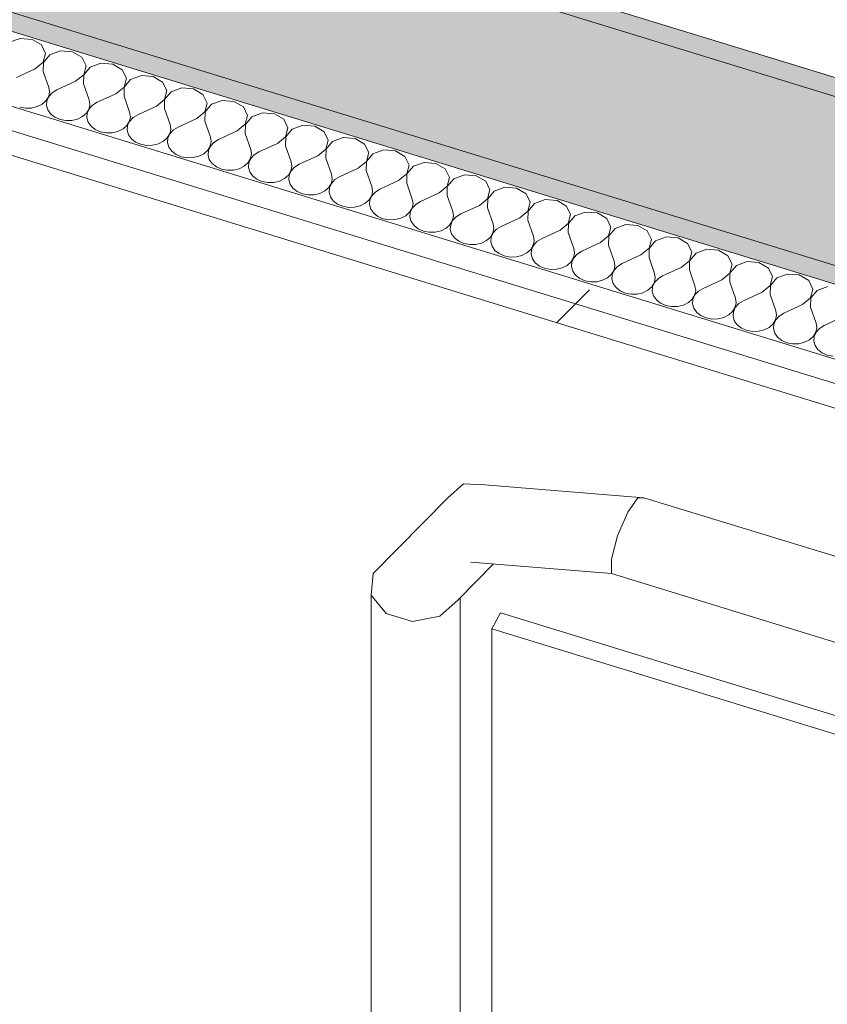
# Model space of a CAD drawing. Header units: millimetres. Extents: x -2220 to 52371, y -4077 to 6953.
# Tile 128 of 256: x 7963 to 8338, y 3300 to 3757. Entities that reach past the tile are written whole.
import ezdxf

# ---------------------------------------------------------------- set-up
doc = ezdxf.new("R2010")
doc.units = ezdxf.units.MM
doc.header["$MEASUREMENT"] = 0
doc.linetypes.add('Wipeout_Contour', pattern=[1000, 0, -1000])
for name, color, linetype in [('12_FAÇ_Façana', 7, 'Continuous'), ('Nuevo_08_E_Envans secs', 7, 'Continuous'), ('Nuevo_09_EI_Mobiliari general', 7, 'Continuous')]:
    doc.layers.add(name, color=color, linetype=linetype)
for name, color, linetype, lineweight, true_color in [('12_FAÇ_Façana_Pluma_Nº__102', 7, 'Continuous', 5, 0xcccccc), ('12_FAÇ_Façana_Pluma_Nº__176', 7, 'Continuous', 15, 0x93a0c6), ('Nuevo_08_E_Envans secs_Pluma_Nº__102', 7, 'Continuous', 5, 0xcccccc), ('Nuevo_08_E_Envans secs_Pluma_Nº__177', 7, 'Continuous', 15, 0xf7e046)]:
    doc.layers.add(name, color=color, linetype=linetype, lineweight=lineweight, true_color=true_color)
for name, color, linetype, lineweight in [('12_FAÇ_Façana_Pluma_Nº__7', 7, 'Continuous', 5), ('Nuevo_08_E_Envans secs_Pluma_Nº__1', 7, 'Continuous', 5), ('Nuevo_09_EI_Mobiliari general_Pluma_Nº__1', 7, 'Continuous', 5)]:
    doc.layers.add(name, color=color, linetype=linetype, lineweight=lineweight)
pattern_1 = [(45, (0, 0), (-183.848, 183.848), [195, -65]), (45, (7e-14, 183.85), (-183.848, 183.848), [195, -65])]

# ---------------------------------------------------------------- blocks, each defined once
blk = doc.blocks.new('Elem Sección_77_1')
at = {"layer": 'Nuevo_09_EI_Mobiliari general_Pluma_Nº__1', "color": 7, "linetype": 'Continuous', "lineweight": 5}
for p, q in [((8168.89, 3541.23), (8161.56, 3534.7)), ((8178.73, 3540.73), (8168.89, 3541.23)), ((8252.62, 3534.82), (8178.73, 3540.73)), ((8161.56, 3534.7), (8126.97, 3499.57)), ((8249.74, 3534.77), (8245.07, 3528.02)), ((8252.62, 3534.82), (8249.74, 3534.77)), ((8961.21, 3317.36), (8252.62, 3534.82)), ((8245.07, 3528.02), (8240.4, 3517.15)), ((8240.4, 3517.15), (8237.52, 3506.32)), ((8182.64, 3504.04), (8166.34, 3487.48)), ((8237.52, 3499.66), (8172.23, 3504.88)), ((8237.52, 3506.32), (8237.52, 3499.66)), ((8126.97, 3499.57), (8126.07, 3489.61)), ((8946.1, 3282.2), (8237.52, 3499.66)), ((8126.07, 3489.61), (8133.02, 3481.14)), ((8126.07, 3489.61), (8126.07, 3152.72)), ((8157.91, 3479.83), (8166.34, 3487.48)), ((8167.25, 3488.41), (8167.25, 3214.27)), ((8133.02, 3481.14), (8145.19, 3477.41)), ((8186.02, 3481.44), (8182.05, 3473.95)), ((8186.02, 3481.44), (9012.7, 3227.75)), ((8145.19, 3477.41), (8157.91, 3479.83)), ((8182.05, 3215.16), (8182.05, 3473.95)), ((8182.05, 3473.95), (9008.73, 3220.25))]:
    blk.add_line(p, q, dxfattribs=at)
blk = doc.blocks.new('*X149')
at = {"layer": 'Nuevo_08_E_Envans secs_Pluma_Nº__102', "color": 254, "linetype": 'Continuous', "lineweight": 5, "true_color": 0xcccccc}
for p, q in [((7963.09, 3747.86), (7958.11, 3746.04)), ((7968.58, 3747.42), (7963.09, 3747.86)), ((7972.95, 3744.84), (7968.58, 3747.42)), ((7974.88, 3740.9), (7972.95, 3744.84)), ((7973.8, 3736.77), (7974.88, 3740.9)), ((7981.84, 3742.11), (7976.86, 3740.29)), ((7987.33, 3741.66), (7981.84, 3742.11)), ((7991.69, 3739.08), (7987.33, 3741.66)), ((7970.03, 3733.7), (7973.8, 3736.77)), ((7973.87, 3736.75), (7973.78, 3732.55)), ((7976.86, 3740.29), (7973.87, 3736.75)), ((7993.62, 3735.15), (7991.69, 3739.08)), ((8000.58, 3736.36), (7995.6, 3734.54)), ((8006.07, 3735.91), (8000.58, 3736.36)), ((7970.03, 3733.7), (7961.38, 3729.72)), ((7973.78, 3732.55), (7976.38, 3725.11)), ((7992.54, 3731.02), (7993.62, 3735.15)), ((7995.6, 3734.54), (7992.62, 3731)), ((8010.44, 3733.33), (8006.07, 3735.91)), ((8012.37, 3729.39), (8010.44, 3733.33)), ((7988.78, 3727.95), (7980.13, 3723.96)), ((7988.78, 3727.95), (7992.54, 3731.02)), ((7992.62, 3731), (7992.53, 3726.79)), ((8011.29, 3725.27), (8012.37, 3729.39)), ((8014.35, 3728.79), (8011.36, 3725.25)), ((8019.33, 3730.6), (8014.35, 3728.79)), ((8024.82, 3730.16), (8019.33, 3730.6)), ((8029.18, 3727.58), (8024.82, 3730.16)), ((8031.11, 3723.64), (8029.18, 3727.58)), ((7976.29, 3720.91), (7976.72, 3723.01)), ((7977.96, 3722.62), (7976.36, 3720.89)), ((7976.72, 3723.01), (7976.38, 3725.11)), ((7980.13, 3723.96), (7977.96, 3722.62)), ((7992.53, 3726.79), (7995.13, 3719.36)), ((8007.52, 3722.19), (8011.29, 3725.27)), ((8011.36, 3725.25), (8011.27, 3721.04)), ((8030.03, 3719.52), (8031.11, 3723.64)), ((8033.09, 3723.03), (8030.11, 3719.49)), ((8038.07, 3724.85), (8033.09, 3723.03)), ((8043.57, 3724.4), (8038.07, 3724.85)), ((8047.93, 3721.83), (8043.57, 3724.4)), ((7973.31, 3717.37), (7975.12, 3718.98)), ((7975.12, 3718.98), (7976.29, 3720.91)), ((7975.45, 3718.88), (7975.28, 3716.76)), ((7976.36, 3720.89), (7975.45, 3718.88)), ((7995.46, 3717.25), (7995.13, 3719.36)), ((7998.87, 3718.21), (7996.71, 3716.87)), ((8007.52, 3722.19), (7998.87, 3718.21)), ((8011.27, 3721.04), (8013.87, 3713.61)), ((8026.27, 3716.44), (8030.03, 3719.52)), ((8030.11, 3719.49), (8030.02, 3715.29)), ((8049.86, 3717.89), (8047.93, 3721.83)), ((8048.78, 3713.76), (8049.86, 3717.89)), ((8056.82, 3719.1), (8051.84, 3717.28)), ((8062.31, 3718.65), (8056.82, 3719.1)), ((8066.67, 3716.07), (8062.31, 3718.65)), ((7962.83, 3716), (7965.54, 3715.48)), ((7965.54, 3715.48), (7968.32, 3715.55)), ((7968.32, 3715.55), (7970.98, 3716.2)), ((7970.98, 3716.2), (7973.31, 3717.37)), ((7975.28, 3716.76), (7975.89, 3714.69)), ((7975.89, 3714.69), (7977.21, 3712.82)), ((7992.05, 3711.62), (7993.87, 3713.23)), ((7993.87, 3713.23), (7995.03, 3715.16)), ((7995.11, 3715.13), (7994.19, 3713.13)), ((7995.03, 3715.16), (7995.46, 3717.25)), ((7996.71, 3716.87), (7995.11, 3715.13)), ((8014.21, 3711.5), (8013.87, 3713.61)), ((8026.27, 3716.44), (8017.62, 3712.46)), ((8030.02, 3715.29), (8032.62, 3707.86)), ((8045.01, 3710.69), (8048.78, 3713.76)), ((8048.86, 3713.74), (8048.76, 3709.54)), ((8051.84, 3717.28), (8048.86, 3713.74)), ((8068.6, 3712.13), (8066.67, 3716.07)), ((8075.57, 3713.34), (8070.58, 3711.53)), ((8081.06, 3712.9), (8075.57, 3713.34)), ((7977.21, 3712.82), (7979.16, 3711.3)), ((7979.16, 3711.3), (7981.58, 3710.25)), ((7981.58, 3710.25), (7984.28, 3709.73)), ((7984.28, 3709.73), (7987.07, 3709.8)), ((7987.07, 3709.8), (7989.73, 3710.44)), ((7989.73, 3710.44), (7992.05, 3711.62)), ((7994.19, 3713.13), (7994.03, 3711.01)), ((7994.03, 3711.01), (7994.63, 3708.94)), ((7994.63, 3708.94), (7995.96, 3707.07)), ((8012.61, 3707.48), (8013.78, 3709.4)), ((8013.85, 3709.38), (8012.94, 3707.38)), ((8013.78, 3709.4), (8014.21, 3711.5)), ((8015.46, 3711.12), (8013.85, 3709.38)), ((8017.62, 3712.46), (8015.46, 3711.12)), ((8045.01, 3710.69), (8036.37, 3706.71)), ((8048.76, 3709.54), (8051.36, 3702.1)), ((8067.53, 3708.01), (8068.6, 3712.13)), ((8070.58, 3711.53), (8067.6, 3707.99)), ((8085.42, 3710.32), (8081.06, 3712.9)), ((8087.35, 3706.38), (8085.42, 3710.32)), ((7995.96, 3707.07), (7997.91, 3705.55)), ((7997.91, 3705.55), (8000.32, 3704.49)), ((8000.32, 3704.49), (8003.03, 3703.98)), ((8003.03, 3703.98), (8005.82, 3704.05)), ((8005.82, 3704.05), (8008.47, 3704.69)), ((8008.47, 3704.69), (8010.8, 3705.87)), ((8010.8, 3705.87), (8012.61, 3707.48)), ((8012.94, 3707.38), (8012.78, 3705.26)), ((8012.78, 3705.26), (8013.38, 3703.19)), ((8032.52, 3703.65), (8032.96, 3705.75)), ((8034.2, 3705.37), (8032.6, 3703.63)), ((8032.96, 3705.75), (8032.62, 3707.86)), ((8036.37, 3706.71), (8034.2, 3705.37)), ((8063.76, 3704.93), (8055.11, 3700.95)), ((8063.76, 3704.93), (8067.53, 3708.01)), ((8067.6, 3707.99), (8067.51, 3703.78)), ((8086.27, 3702.26), (8087.35, 3706.38)), ((8089.33, 3705.77), (8086.35, 3702.23)), ((8094.31, 3707.59), (8089.33, 3705.77)), ((8099.8, 3707.15), (8094.31, 3707.59)), ((8104.17, 3704.57), (8099.8, 3707.15)), ((8106.1, 3700.63), (8104.17, 3704.57)), ((8013.38, 3703.19), (8014.71, 3701.32)), ((8014.71, 3701.32), (8016.65, 3699.8)), ((8016.65, 3699.8), (8019.07, 3698.74)), ((8027.22, 3698.94), (8029.54, 3700.11)), ((8029.54, 3700.11), (8031.36, 3701.72)), ((8031.36, 3701.72), (8032.52, 3703.65)), ((8031.68, 3701.62), (8031.52, 3699.5)), ((8031.52, 3699.5), (8032.13, 3697.43)), ((8032.6, 3703.63), (8031.68, 3701.62)), ((8051.27, 3697.9), (8051.7, 3700)), ((8052.95, 3699.61), (8051.35, 3697.88)), ((8051.7, 3700), (8051.36, 3702.1)), ((8055.11, 3700.95), (8052.95, 3699.61)), ((8067.51, 3703.78), (8070.11, 3696.35)), ((8082.51, 3699.18), (8086.27, 3702.26)), ((8086.35, 3702.23), (8086.25, 3698.03)), ((8105.02, 3696.51), (8106.1, 3700.63)), ((8108.08, 3700.02), (8105.09, 3696.48)), ((8113.06, 3701.84), (8108.08, 3700.02)), ((8118.55, 3701.39), (8113.06, 3701.84)), ((8122.91, 3698.81), (8118.55, 3701.39)), ((8019.07, 3698.74), (8021.77, 3698.23)), ((8021.77, 3698.23), (8024.56, 3698.29)), ((8024.56, 3698.29), (8027.22, 3698.94)), ((8032.13, 3697.43), (8033.45, 3695.57)), ((8033.45, 3695.57), (8035.4, 3694.05)), ((8048.29, 3694.36), (8050.1, 3695.97)), ((8050.1, 3695.97), (8051.27, 3697.9)), ((8050.43, 3695.87), (8050.27, 3693.75)), ((8051.35, 3697.88), (8050.43, 3695.87)), ((8070.45, 3694.24), (8070.11, 3696.35)), ((8073.86, 3695.2), (8071.69, 3693.86)), ((8082.51, 3699.18), (8073.86, 3695.2)), ((8086.25, 3698.03), (8088.85, 3690.6)), ((8101.25, 3693.43), (8105.02, 3696.51)), ((8105.09, 3696.48), (8105, 3692.28)), ((8124.84, 3694.88), (8122.91, 3698.81)), ((8131.8, 3696.09), (8126.82, 3694.27)), ((8137.29, 3695.64), (8131.8, 3696.09)), ((8141.66, 3693.06), (8137.29, 3695.64)), ((8035.4, 3694.05), (8037.81, 3692.99)), ((8037.81, 3692.99), (8040.52, 3692.47)), ((8040.52, 3692.47), (8043.31, 3692.54)), ((8043.31, 3692.54), (8045.96, 3693.19)), ((8045.96, 3693.19), (8048.29, 3694.36)), ((8050.27, 3693.75), (8050.87, 3691.68)), ((8050.87, 3691.68), (8052.2, 3689.81)), ((8068.85, 3690.22), (8070.02, 3692.15)), ((8070.09, 3692.12), (8069.17, 3690.12)), ((8070.02, 3692.15), (8070.45, 3694.24)), ((8071.69, 3693.86), (8070.09, 3692.12)), ((8089.19, 3688.49), (8088.85, 3690.6)), ((8101.25, 3693.43), (8092.6, 3689.45)), ((8105, 3692.28), (8107.6, 3684.84)), ((8120, 3687.68), (8123.76, 3690.75)), ((8123.84, 3690.73), (8123.75, 3686.53)), ((8123.76, 3690.75), (8124.84, 3694.88)), ((8126.82, 3694.27), (8123.84, 3690.73)), ((8143.59, 3689.12), (8141.66, 3693.06)), ((8150.55, 3690.33), (8145.57, 3688.52)), ((8156.04, 3689.89), (8150.55, 3690.33)), ((8052.2, 3689.81), (8054.14, 3688.29)), ((8054.14, 3688.29), (8056.56, 3687.24)), ((8056.56, 3687.24), (8059.26, 3686.72)), ((8059.26, 3686.72), (8062.05, 3686.79)), ((8062.05, 3686.79), (8064.71, 3687.43)), ((8064.71, 3687.43), (8067.03, 3688.61)), ((8067.03, 3688.61), (8068.85, 3690.22)), ((8069.17, 3690.12), (8069.01, 3688)), ((8069.01, 3688), (8069.62, 3685.93)), ((8069.62, 3685.93), (8070.94, 3684.06)), ((8087.59, 3684.47), (8088.76, 3686.39)), ((8088.84, 3686.37), (8087.92, 3684.37)), ((8088.76, 3686.39), (8089.19, 3688.49)), ((8090.44, 3688.11), (8088.84, 3686.37)), ((8092.6, 3689.45), (8090.44, 3688.11)), ((8120, 3687.68), (8111.35, 3683.69)), ((8123.75, 3686.53), (8126.34, 3679.09)), ((8142.51, 3685), (8143.59, 3689.12)), ((8145.57, 3688.52), (8142.58, 3684.98)), ((8160.4, 3687.31), (8156.04, 3689.89)), ((8162.33, 3683.37), (8160.4, 3687.31)), ((8070.94, 3684.06), (8072.89, 3682.54)), ((8072.89, 3682.54), (8075.31, 3681.48)), ((8075.31, 3681.48), (8078.01, 3680.97)), ((8080.8, 3681.04), (8083.45, 3681.68)), ((8083.45, 3681.68), (8085.78, 3682.85)), ((8085.78, 3682.85), (8087.59, 3684.47)), ((8087.92, 3684.37), (8087.76, 3682.25)), ((8087.76, 3682.25), (8088.36, 3680.17)), ((8107.51, 3680.64), (8107.94, 3682.74)), ((8109.18, 3682.36), (8107.58, 3680.62)), ((8107.94, 3682.74), (8107.6, 3684.84)), ((8111.35, 3683.69), (8109.18, 3682.36)), ((8138.74, 3681.92), (8130.09, 3677.94)), ((8138.74, 3681.92), (8142.51, 3685)), ((8142.58, 3684.98), (8142.49, 3680.77)), ((8161.25, 3679.25), (8162.33, 3683.37)), ((8164.31, 3682.76), (8161.33, 3679.22)), ((8169.29, 3684.58), (8164.31, 3682.76)), ((8174.79, 3684.13), (8169.29, 3684.58)), ((8179.15, 3681.56), (8174.79, 3684.13)), ((8181.08, 3677.62), (8179.15, 3681.56)), ((8078.01, 3680.97), (8080.8, 3681.04)), ((8088.36, 3680.17), (8089.69, 3678.31)), ((8089.69, 3678.31), (8091.63, 3676.79)), ((8091.63, 3676.79), (8094.05, 3675.73)), ((8102.2, 3675.93), (8104.52, 3677.1)), ((8104.52, 3677.1), (8106.34, 3678.71)), ((8106.34, 3678.71), (8107.51, 3680.64)), ((8106.67, 3678.61), (8106.5, 3676.49)), ((8107.58, 3680.62), (8106.67, 3678.61)), ((8126.25, 3674.89), (8126.68, 3676.98)), ((8126.68, 3676.98), (8126.34, 3679.09)), ((8130.09, 3677.94), (8127.93, 3676.6)), ((8142.49, 3680.77), (8145.09, 3673.34)), ((8157.49, 3676.17), (8161.25, 3679.25)), ((8161.33, 3679.22), (8161.24, 3675.02)), ((8180, 3673.49), (8181.08, 3677.62)), ((8183.06, 3677.01), (8180.08, 3673.47)), ((8188.04, 3678.83), (8183.06, 3677.01)), ((8193.53, 3678.38), (8188.04, 3678.83)), ((8197.89, 3675.8), (8193.53, 3678.38)), ((8094.05, 3675.73), (8096.76, 3675.22)), ((8096.76, 3675.22), (8099.54, 3675.28)), ((8099.54, 3675.28), (8102.2, 3675.93)), ((8106.5, 3676.49), (8107.11, 3674.42)), ((8107.11, 3674.42), (8108.43, 3672.55)), ((8108.43, 3672.55), (8110.38, 3671.03)), ((8123.27, 3671.35), (8125.09, 3672.96)), ((8125.09, 3672.96), (8126.25, 3674.89)), ((8125.41, 3672.86), (8125.25, 3670.74)), ((8126.33, 3674.86), (8125.41, 3672.86)), ((8127.93, 3676.6), (8126.33, 3674.86)), ((8145.43, 3671.23), (8145.09, 3673.34)), ((8148.84, 3672.19), (8146.68, 3670.85)), ((8157.49, 3676.17), (8148.84, 3672.19)), ((8161.24, 3675.02), (8163.84, 3667.59)), ((8176.23, 3670.42), (8180, 3673.49)), ((8180.08, 3673.47), (8179.98, 3669.27)), ((8199.82, 3671.86), (8197.89, 3675.8)), ((8206.78, 3673.08), (8201.8, 3671.26)), ((8212.28, 3672.63), (8206.78, 3673.08)), ((8216.64, 3670.05), (8212.28, 3672.63)), ((8110.38, 3671.03), (8112.8, 3669.98)), ((8112.8, 3669.98), (8115.5, 3669.46)), ((8115.5, 3669.46), (8118.29, 3669.53)), ((8118.29, 3669.53), (8120.95, 3670.18)), ((8120.95, 3670.18), (8123.27, 3671.35)), ((8125.25, 3670.74), (8125.85, 3668.67)), ((8125.85, 3668.67), (8127.18, 3666.8)), ((8143.83, 3667.21), (8145, 3669.13)), ((8145.07, 3669.11), (8144.16, 3667.11)), ((8145, 3669.13), (8145.43, 3671.23)), ((8146.68, 3670.85), (8145.07, 3669.11)), ((8164.17, 3665.48), (8163.84, 3667.59)), ((8176.23, 3670.42), (8167.59, 3666.44)), ((8179.98, 3669.27), (8182.58, 3661.83)), ((8194.98, 3664.66), (8198.75, 3667.74)), ((8198.82, 3667.72), (8198.73, 3663.51)), ((8198.75, 3667.74), (8199.82, 3671.86)), ((8201.8, 3671.26), (8198.82, 3667.72)), ((8218.57, 3666.11), (8216.64, 3670.05)), ((8127.18, 3666.8), (8129.12, 3665.28)), ((8129.12, 3665.28), (8131.54, 3664.22)), ((8131.54, 3664.22), (8134.25, 3663.71)), ((8134.25, 3663.71), (8137.03, 3663.78)), ((8137.03, 3663.78), (8139.69, 3664.42)), ((8139.69, 3664.42), (8142.02, 3665.6)), ((8142.02, 3665.6), (8143.83, 3667.21)), ((8144.16, 3667.11), (8143.99, 3664.99)), ((8143.99, 3664.99), (8144.6, 3662.92)), ((8162.58, 3661.45), (8163.74, 3663.38)), ((8163.82, 3663.36), (8162.9, 3661.35)), ((8163.74, 3663.38), (8164.17, 3665.48)), ((8165.42, 3665.1), (8163.82, 3663.36)), ((8167.59, 3666.44), (8165.42, 3665.1)), ((8194.98, 3664.66), (8186.33, 3660.68)), ((8198.73, 3663.51), (8201.33, 3656.08)), ((8217.49, 3661.99), (8218.57, 3666.11)), ((8220.55, 3665.5), (8217.57, 3661.97)), ((8225.53, 3667.32), (8220.55, 3665.5)), ((8231.02, 3666.88), (8225.53, 3667.32)), ((8235.39, 3664.3), (8231.02, 3666.88)), ((8237.32, 3660.36), (8235.39, 3664.3)), ((8144.6, 3662.92), (8145.92, 3661.05)), ((8145.92, 3661.05), (8147.87, 3659.53)), ((8147.87, 3659.53), (8150.29, 3658.47)), ((8150.29, 3658.47), (8152.99, 3657.96)), ((8155.78, 3658.02), (8158.44, 3658.67)), ((8158.44, 3658.67), (8160.76, 3659.84)), ((8160.76, 3659.84), (8162.58, 3661.45)), ((8162.9, 3661.35), (8162.74, 3659.24)), ((8162.74, 3659.24), (8163.35, 3657.16)), ((8182.49, 3657.63), (8182.92, 3659.73)), ((8184.17, 3659.34), (8182.56, 3657.61)), ((8182.92, 3659.73), (8182.58, 3661.83)), ((8186.33, 3660.68), (8184.17, 3659.34)), ((8213.73, 3658.91), (8205.08, 3654.93)), ((8213.73, 3658.91), (8217.49, 3661.99)), ((8217.57, 3661.97), (8217.47, 3657.76)), ((8236.24, 3656.24), (8237.32, 3660.36)), ((8239.29, 3659.75), (8236.31, 3656.21)), ((8244.28, 3661.57), (8239.29, 3659.75)), ((8249.77, 3661.12), (8244.28, 3661.57)), ((8254.13, 3658.55), (8249.77, 3661.12)), ((8256.06, 3654.61), (8254.13, 3658.55)), ((8152.99, 3657.96), (8155.78, 3658.02)), ((8163.35, 3657.16), (8164.67, 3655.3)), ((8164.67, 3655.3), (8166.62, 3653.78)), ((8177.18, 3652.92), (8179.51, 3654.09)), ((8179.51, 3654.09), (8181.32, 3655.7)), ((8181.32, 3655.7), (8182.49, 3657.63)), ((8181.65, 3655.6), (8181.49, 3653.48)), ((8182.56, 3657.61), (8181.65, 3655.6)), ((8201.23, 3651.88), (8201.67, 3653.97)), ((8201.67, 3653.97), (8201.33, 3656.08)), ((8205.08, 3654.93), (8202.91, 3653.59)), ((8217.47, 3657.76), (8220.07, 3650.33)), ((8232.47, 3653.16), (8236.24, 3656.24)), ((8236.31, 3656.21), (8236.22, 3652.01)), ((8254.98, 3650.48), (8256.06, 3654.61)), ((8258.04, 3654), (8255.06, 3650.46)), ((8263.02, 3655.82), (8258.04, 3654)), ((8268.51, 3655.37), (8263.02, 3655.82)), ((8272.88, 3652.79), (8268.51, 3655.37)), ((8166.62, 3653.78), (8169.03, 3652.72)), ((8169.03, 3652.72), (8171.74, 3652.2)), ((8171.74, 3652.2), (8174.53, 3652.27)), ((8174.53, 3652.27), (8177.18, 3652.92)), ((8181.49, 3653.48), (8182.09, 3651.41)), ((8182.09, 3651.41), (8183.42, 3649.54)), ((8183.42, 3649.54), (8185.36, 3648.02)), ((8198.25, 3648.34), (8200.07, 3649.95)), ((8200.07, 3649.95), (8201.23, 3651.88)), ((8200.39, 3649.85), (8200.23, 3647.73)), ((8201.31, 3651.85), (8200.39, 3649.85)), ((8202.91, 3653.59), (8201.31, 3651.85)), ((8220.41, 3648.22), (8220.07, 3650.33)), ((8232.47, 3653.16), (8223.82, 3649.18)), ((8236.22, 3652.01), (8238.82, 3644.57)), ((8251.22, 3647.41), (8254.98, 3650.48)), ((8255.06, 3650.46), (8254.97, 3646.26)), ((8274.81, 3648.85), (8272.88, 3652.79)), ((8281.77, 3650.06), (8276.79, 3648.25)), ((8287.26, 3649.62), (8281.77, 3650.06)), ((8291.62, 3647.04), (8287.26, 3649.62)), ((8185.36, 3648.02), (8187.78, 3646.97)), ((8187.78, 3646.97), (8190.48, 3646.45)), ((8190.48, 3646.45), (8193.27, 3646.52)), ((8193.27, 3646.52), (8195.93, 3647.16)), ((8195.93, 3647.16), (8198.25, 3648.34)), ((8200.23, 3647.73), (8200.84, 3645.66)), ((8200.84, 3645.66), (8202.16, 3643.79)), ((8218.81, 3644.2), (8219.98, 3646.12)), ((8220.06, 3646.1), (8219.14, 3644.1)), ((8219.98, 3646.12), (8220.41, 3648.22)), ((8221.66, 3647.84), (8220.06, 3646.1)), ((8223.82, 3649.18), (8221.66, 3647.84)), ((8251.22, 3647.41), (8242.57, 3643.42)), ((8254.97, 3646.26), (8257.56, 3638.82)), ((8269.96, 3641.65), (8273.73, 3644.73)), ((8273.8, 3644.71), (8273.71, 3640.5)), ((8273.73, 3644.73), (8274.81, 3648.85)), ((8276.79, 3648.25), (8273.8, 3644.71)), ((8293.55, 3643.1), (8291.62, 3647.04)), ((8202.16, 3643.79), (8204.11, 3642.27)), ((8204.11, 3642.27), (8206.52, 3641.21)), ((8206.52, 3641.21), (8209.23, 3640.7)), ((8209.23, 3640.7), (8212.02, 3640.77)), ((8212.02, 3640.77), (8214.67, 3641.41)), ((8214.67, 3641.41), (8217, 3642.58)), ((8217, 3642.58), (8218.81, 3644.2)), ((8219.14, 3644.1), (8218.98, 3641.98)), ((8218.98, 3641.98), (8219.58, 3639.91)), ((8237.56, 3638.44), (8238.73, 3640.37)), ((8238.8, 3640.35), (8237.89, 3638.34)), ((8238.73, 3640.37), (8239.16, 3642.47)), ((8240.4, 3642.09), (8238.8, 3640.35)), ((8239.16, 3642.47), (8238.82, 3644.57)), ((8242.57, 3643.42), (8240.4, 3642.09)), ((8269.96, 3641.65), (8261.31, 3637.67)), ((8273.71, 3640.5), (8276.31, 3633.07)), ((8292.47, 3638.98), (8293.55, 3643.1)), ((8295.53, 3642.49), (8292.55, 3638.95)), ((8300.51, 3644.31), (8295.53, 3642.49)), ((8306.01, 3643.86), (8300.51, 3644.31)), ((8310.37, 3641.29), (8306.01, 3643.86)), ((8312.3, 3637.35), (8310.37, 3641.29)), ((8219.58, 3639.91), (8220.91, 3638.04)), ((8220.91, 3638.04), (8222.85, 3636.52)), ((8222.85, 3636.52), (8225.27, 3635.46)), ((8230.76, 3635.01), (8233.42, 3635.66)), ((8233.42, 3635.66), (8235.74, 3636.83)), ((8235.74, 3636.83), (8237.56, 3638.44)), ((8237.89, 3638.34), (8237.72, 3636.22)), ((8237.72, 3636.22), (8238.33, 3634.15)), ((8257.47, 3634.62), (8257.9, 3636.72)), ((8259.15, 3636.33), (8257.55, 3634.59)), ((8257.9, 3636.72), (8257.56, 3638.82)), ((8261.31, 3637.67), (8259.15, 3636.33)), ((8288.71, 3635.9), (8280.06, 3631.92)), ((8288.71, 3635.9), (8292.47, 3638.98)), ((8292.55, 3638.95), (8292.46, 3634.75)), ((8311.22, 3633.22), (8312.3, 3637.35)), ((8314.28, 3636.74), (8311.29, 3633.2)), ((8319.26, 3638.56), (8314.28, 3636.74)), ((8324.75, 3638.11), (8319.26, 3638.56)), ((8329.11, 3635.53), (8324.75, 3638.11)), ((8331.04, 3631.6), (8329.11, 3635.53)), ((8225.27, 3635.46), (8227.98, 3634.95)), ((8227.98, 3634.95), (8230.76, 3635.01)), ((8238.33, 3634.15), (8239.65, 3632.29)), ((8239.65, 3632.29), (8241.6, 3630.76)), ((8252.17, 3629.91), (8254.49, 3631.08)), ((8254.49, 3631.08), (8256.3, 3632.69)), ((8256.3, 3632.69), (8257.47, 3634.62)), ((8256.63, 3632.59), (8256.47, 3630.47)), ((8257.55, 3634.59), (8256.63, 3632.59)), ((8276.22, 3628.87), (8276.65, 3630.96)), ((8276.65, 3630.96), (8276.31, 3633.07)), ((8280.06, 3631.92), (8277.89, 3630.58)), ((8292.46, 3634.75), (8295.06, 3627.32)), ((8307.45, 3630.15), (8311.22, 3633.22)), ((8311.29, 3633.2), (8311.2, 3629)), ((8329.96, 3627.47), (8331.04, 3631.6)), ((8333.02, 3630.99), (8330.04, 3627.45)), ((8338, 3632.81), (8333.02, 3630.99)), ((8241.6, 3630.76), (8244.02, 3629.71)), ((8244.02, 3629.71), (8246.72, 3629.19)), ((8246.72, 3629.19), (8249.51, 3629.26)), ((8249.51, 3629.26), (8252.17, 3629.91)), ((8256.47, 3630.47), (8257.07, 3628.4)), ((8257.07, 3628.4), (8258.4, 3626.53)), ((8258.4, 3626.53), (8260.34, 3625.01)), ((8273.24, 3625.33), (8275.05, 3626.94)), ((8275.05, 3626.94), (8276.22, 3628.87)), ((8275.38, 3626.84), (8275.21, 3624.72)), ((8276.29, 3628.84), (8275.38, 3626.84)), ((8277.89, 3630.58), (8276.29, 3628.84)), ((8295.39, 3625.21), (8295.06, 3627.32)), ((8307.45, 3630.15), (8298.8, 3626.17)), ((8311.2, 3629), (8313.8, 3621.56)), ((8326.2, 3624.4), (8329.96, 3627.47)), ((8330.04, 3627.45), (8329.95, 3623.24)), ((8260.34, 3625.01), (8262.76, 3623.95)), ((8262.76, 3623.95), (8265.47, 3623.44)), ((8265.47, 3623.44), (8268.25, 3623.51)), ((8268.25, 3623.51), (8270.91, 3624.15)), ((8270.91, 3624.15), (8273.24, 3625.33)), ((8275.21, 3624.72), (8275.82, 3622.65)), ((8275.82, 3622.65), (8277.14, 3620.78)), ((8293.8, 3621.18), (8294.96, 3623.11)), ((8295.04, 3623.09), (8294.12, 3621.08)), ((8294.96, 3623.11), (8295.39, 3625.21)), ((8296.64, 3624.83), (8295.04, 3623.09)), ((8298.8, 3626.17), (8296.64, 3624.83)), ((8326.2, 3624.4), (8317.55, 3620.41)), ((8329.95, 3623.24), (8332.55, 3615.81)), ((8277.14, 3620.78), (8279.09, 3619.26)), ((8279.09, 3619.26), (8281.51, 3618.2)), ((8281.51, 3618.2), (8284.21, 3617.69)), ((8284.21, 3617.69), (8287, 3617.76)), ((8287, 3617.76), (8289.66, 3618.4)), ((8289.66, 3618.4), (8291.98, 3619.57)), ((8291.98, 3619.57), (8293.8, 3621.18)), ((8294.12, 3621.08), (8293.96, 3618.97)), ((8293.96, 3618.97), (8294.56, 3616.89)), ((8312.54, 3615.43), (8313.71, 3617.36)), ((8313.78, 3617.34), (8312.87, 3615.33)), ((8313.71, 3617.36), (8314.14, 3619.46)), ((8315.39, 3619.07), (8313.78, 3617.34)), ((8314.14, 3619.46), (8313.8, 3621.56)), ((8317.55, 3620.41), (8315.39, 3619.07)), ((8344.94, 3618.64), (8336.3, 3614.66)), ((8294.56, 3616.89), (8295.89, 3615.03)), ((8295.89, 3615.03), (8297.84, 3613.51)), ((8297.84, 3613.51), (8300.25, 3612.45)), ((8308.4, 3612.65), (8310.73, 3613.82)), ((8310.73, 3613.82), (8312.54, 3615.43)), ((8312.87, 3615.33), (8312.71, 3613.21)), ((8312.71, 3613.21), (8313.31, 3611.14)), ((8332.45, 3611.61), (8332.89, 3613.7)), ((8334.13, 3613.32), (8332.53, 3611.58)), ((8332.89, 3613.7), (8332.55, 3615.81)), ((8336.3, 3614.66), (8334.13, 3613.32)), ((8300.25, 3612.45), (8302.96, 3611.93)), ((8302.96, 3611.93), (8305.75, 3612)), ((8305.75, 3612), (8308.4, 3612.65)), ((8313.31, 3611.14), (8314.64, 3609.27)), ((8314.64, 3609.27), (8316.58, 3607.75)), ((8329.47, 3608.07), (8331.29, 3609.68)), ((8331.29, 3609.68), (8332.45, 3611.61)), ((8331.61, 3609.58), (8331.45, 3607.46)), ((8332.53, 3611.58), (8331.61, 3609.58)), ((8316.58, 3607.75), (8319, 3606.7)), ((8319, 3606.7), (8321.7, 3606.18)), ((8321.7, 3606.18), (8324.49, 3606.25)), ((8324.49, 3606.25), (8327.15, 3606.89)), ((8327.15, 3606.89), (8329.47, 3608.07)), ((8331.45, 3607.46), (8332.06, 3605.39)), ((8332.06, 3605.39), (8333.38, 3603.52)), ((8333.38, 3603.52), (8335.33, 3602)), ((8335.33, 3602), (8337.74, 3600.94)), ((8337.74, 3600.94), (8340.45, 3600.43))]:
    blk.add_line(p, q, dxfattribs=at)
blk = doc.blocks.new('Elem Sección_114_1')
at = {"layer": 'Nuevo_08_E_Envans secs', "lineweight": 0}
blk.add_blockref('*X149', (0, 0), dxfattribs=at)
at = {"color": 254, "linetype": 'Wipeout_Contour', "lineweight": 0, "ltscale": 48500.573799}
blk.add_wipeout([(4039.85, 4907.76), (4052.65, 4903.84), (9215.46, 3319.43), (9228.25, 3315.5), (9233.41, 3325.24), (4045.01, 4917.5)], dxfattribs=at).dxf.layer = 'Nuevo_08_E_Envans secs'
at = {"layer": 'Nuevo_08_E_Envans secs_Pluma_Nº__177', "linetype": 'Continuous', "lineweight": 15, "true_color": 0xf7e046}
h = blk.add_hatch(dxfattribs=at)
h.set_pattern_fill('Panellat_HPL_0001', color=53, style=0, pattern_type=2)
h.set_pattern_definition(pattern_1)
h.paths.add_polyline_path([(4039.85, 4907.76), (4052.65, 4903.84), (9215.46, 3319.43), (9228.25, 3315.5), (9233.41, 3325.24), (4045.01, 4917.5)])
at = {"color": 254, "linetype": 'Wipeout_Contour', "lineweight": 0, "ltscale": 32294.627447}
blk.add_wipeout([(4047.48, 4894.1), (9210.3, 3309.69), (9215.46, 3319.43), (4052.65, 4903.84)], dxfattribs=at).dxf.layer = 'Nuevo_08_E_Envans secs'
at = {"layer": 'Nuevo_08_E_Envans secs_Pluma_Nº__177', "linetype": 'Continuous', "lineweight": 15, "true_color": 0xf7e046}
h = blk.add_hatch(dxfattribs=at)
h.set_pattern_fill('Panellat_HPL_0001', color=53, style=0, pattern_type=2)
h.set_pattern_definition(pattern_1)
h.paths.add_polyline_path([(4047.48, 4894.1), (9210.3, 3309.69), (9215.46, 3319.43), (4052.65, 4903.84)])
at = {"layer": 'Nuevo_08_E_Envans secs_Pluma_Nº__1', "color": 7, "linetype": 'Continuous', "lineweight": 5}
for p, q in [((4045.01, 4917.5), (9233.41, 3325.24)), ((4052.65, 4903.84), (9215.46, 3319.43)), ((4060.28, 4890.17), (9197.5, 3313.62))]:
    blk.add_line(p, q, dxfattribs=at)
blk = doc.blocks.new('Elem Sección_128_1')
at = {"layer": '12_FAÇ_Façana_Pluma_Nº__102', "linetype": 'Continuous', "lineweight": 0, "true_color": 0xe5e5e5}
blk.add_hatch(color=254, dxfattribs=at).paths.add_polyline_path([(9291.65, 3350.92), (9327.38, 3418.35), (4101.58, 5022.08), (4062.22, 5034.16), (4026.48, 4966.74)])
at = {"layer": '12_FAÇ_Façana_Pluma_Nº__176', "linetype": 'Continuous', "lineweight": 0, "true_color": 0x495063}
for points in [[(4105.55, 5029.57), (4101.58, 5022.08), (9327.38, 3418.35), (9331.35, 3425.84)], [(4022.51, 4959.25), (9287.68, 3343.43), (9291.65, 3350.92), (4026.48, 4966.74)]]:
    blk.add_hatch(color=251, dxfattribs=at).paths.add_polyline_path(points)
at = {"layer": '12_FAÇ_Façana_Pluma_Nº__7', "color": 7, "linetype": 'Continuous', "lineweight": 5}
for p, q in [((4115.39, 5026.55), (9331.35, 3425.84)), ((4101.58, 5022.08), (9327.38, 3418.35)), ((4026.48, 4966.74), (9291.65, 3350.92)), ((4022.51, 4959.25), (9287.68, 3343.43))]:
    blk.add_line(p, q, dxfattribs=at)

msp = doc.modelspace()

# ---------------------------------------------------------------- block references
at = {"layer": 'Nuevo_09_EI_Mobiliari general', "lineweight": 0}
msp.add_blockref('Elem Sección_77_1', (0, 0), dxfattribs=at)

# ---------------------------------------------------------------- next in the draw order: block references
at = {"layer": 'Nuevo_08_E_Envans secs', "lineweight": 0}
msp.add_blockref('Elem Sección_114_1', (0, 0), dxfattribs=at)

# ---------------------------------------------------------------- next in the draw order: block references
at = {"layer": '12_FAÇ_Façana', "lineweight": 0}
msp.add_blockref('Elem Sección_128_1', (0, 0), dxfattribs=at)

doc.saveas('drawing.dxf')
